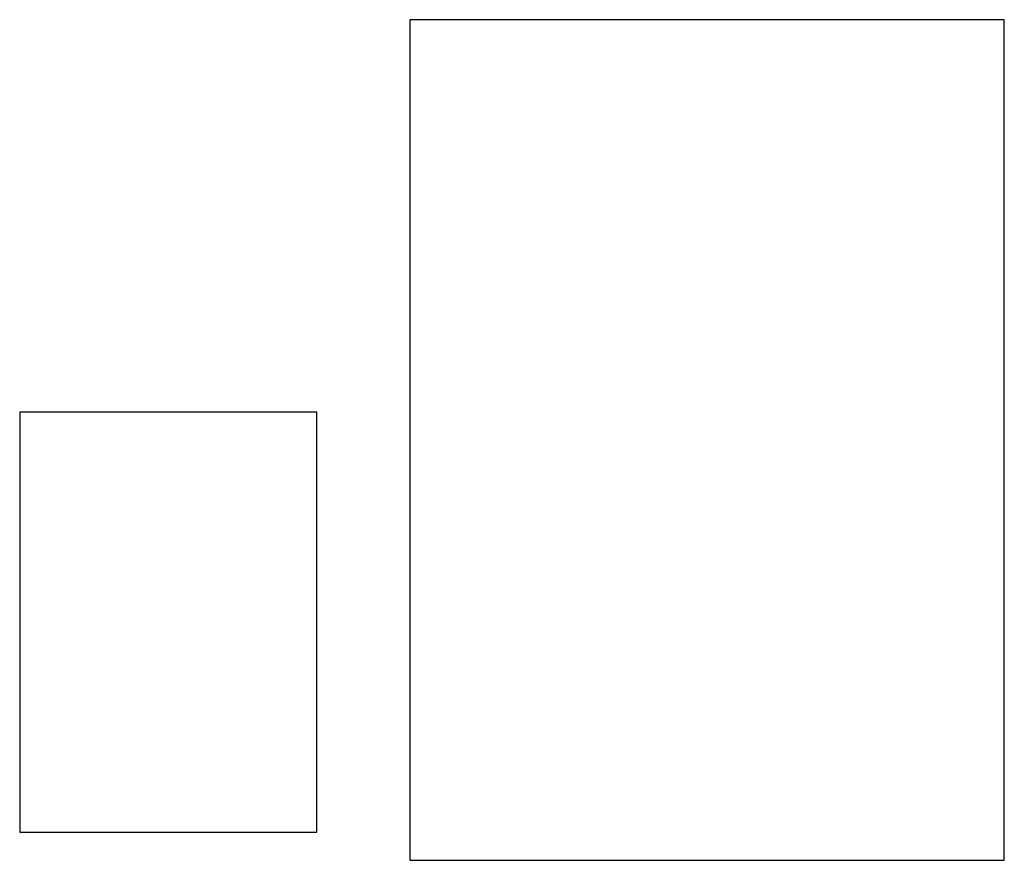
# Model space of a CAD drawing. Header units: metres. Extents: x -1 to 837, y -6 to 311.
# Tile 2 of 2: x 495 to 837, y 19 to 311. Entities that reach past the tile are written whole.
import ezdxf

# ---------------------------------------------------------------- set-up
doc = ezdxf.new("R2010")
doc.units = ezdxf.units.M
doc.header["$XCLIPFRAME"] = 2
doc.linetypes.add('CONTINUA', pattern=[0])
doc.layers.add('bcnpic 1.1000', color=7, linetype='CONTINUA', lineweight=25)
doc.layers.add('SITUACIÓ 1_1500', color=7, linetype='CONTINUA', lineweight=25)
picture_1 = doc.add_image_def('image1.jpg', size_in_pixel=(793, 1122))
picture_2 = doc.add_image_def('image2.jpg', size_in_pixel=(793, 1122))

msp = doc.modelspace()

# ---------------------------------------------------------------- pictures from other files: only their frames are drawn
at = {"layer": 'bcnpic 1.1000', "color": 7, "linetype": 'CONTINUA', "lineweight": 25, "transparency": 33554687}
image = msp.add_image(picture_2, insert=(630.56, 18.6), size_in_units=(206.42, 292.06), dxfattribs=at)
image.set_boundary_path([(-0.5, 1121.5), (792.5, 1121.5), (792.5, -0.5), (-0.5, -0.5), (-0.5, 1121.5)])
at = {"layer": 'SITUACIÓ 1_1500', "color": 7, "linetype": 'CONTINUA', "lineweight": 25, "transparency": 33554687}
image = msp.add_image(picture_1, insert=(495.01, 28.38), size_in_units=(103.17, 145.97), dxfattribs=at)
image.set_boundary_path([(-0.5, 1121.5), (792.5, 1121.5), (792.5, -0.5), (-0.5, -0.5), (-0.5, 1121.5)])

doc.saveas('drawing.dxf')
